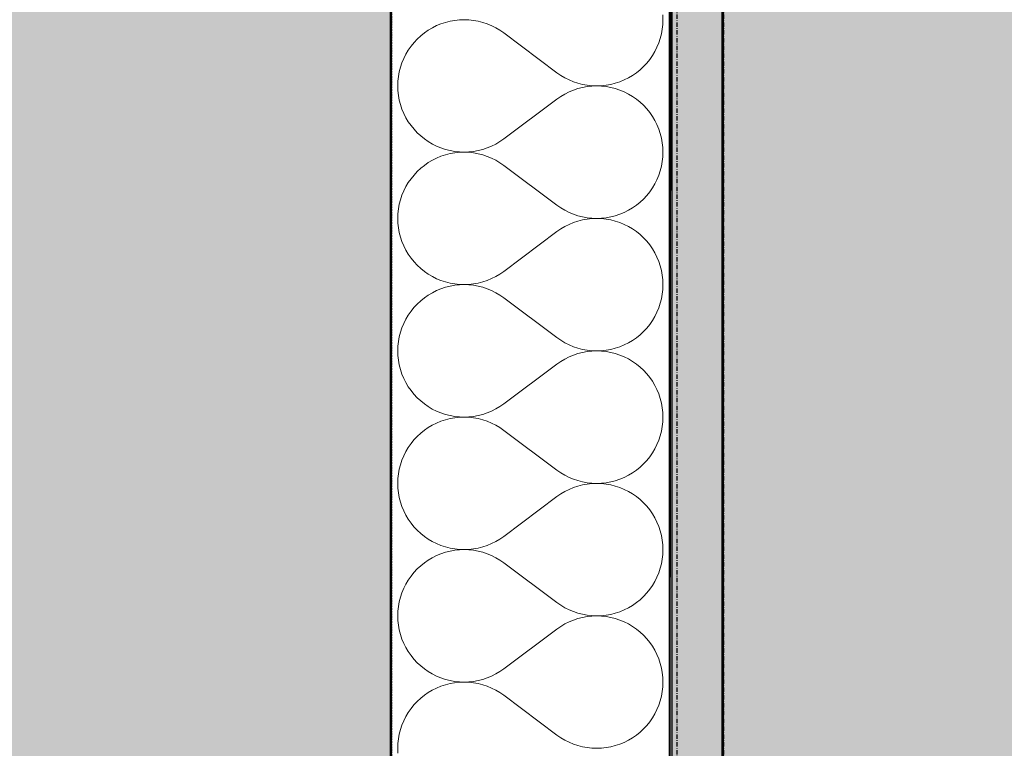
# Model space of a CAD drawing. Header units: millimetres. Extents: x -28761 to 4793, y -4271 to 20239.
# Tile 249 of 256: x -535 to 31, y 11733 to 12152. Entities that reach past the tile are written whole.
import ezdxf

# ---------------------------------------------------------------- set-up
doc = ezdxf.new("R2010")
doc.units = ezdxf.units.MM
doc.header["$MEASUREMENT"] = 0
for name, pattern in [('Wipeout_Contour', [1000, 0, -1000]), ('Čerchovaná M', [4.5, 2.5, -0.85, 0.3, -0.85]), ('čárkovaná 3', [1.5, 1, -0.5])]:
    doc.linetypes.add(name, pattern=pattern)
for name, color, linetype in [('5._POHLED ZÁPADNÍ_1_Konstrukce - nenosné', 7, 'Continuous'), ('5._POHLED ZÁPADNÍ_1_Konstrukce - nosné', 7, 'Continuous'), ('5._POHLED ZÁPADNÍ_1_Nové_Konstrukce - nenosné', 7, 'Continuous'), ('5._POHLED ZÁPADNÍ_1_Nové_Konstrukce - nosné', 7, 'Continuous'), ('5._POHLED ZÁPADNÍ_1_Nové_Situace - terén', 7, 'Continuous'), ('5._POHLED ZÁPADNÍ_1_Nové_Výplně - Povrchové', 7, 'Continuous'), ('5._POHLED ZÁPADNÍ_1_Nové_Výplně – Řezové', 7, 'Continuous'), ('5._POHLED ZÁPADNÍ_1_Výplně – Řezové', 7, 'Continuous')]:
    doc.layers.add(name, color=color, linetype=linetype)

# ---------------------------------------------------------------- blocks, each defined once
blk = doc.blocks.new('*X17', base_point=(-30186.65, -6515.26))
at = {"layer": '5._POHLED ZÁPADNÍ_1_Nové_Výplně – Řezové', "color": 21, "linetype": 'Continuous', "lineweight": 20, "true_color": 0xffaaaa}
for p, q in [((-165.4, 12152.38), (-165.5, 12155.1)), ((-295.5, 12148.95), (-297.93, 12147.74)), ((-292.98, 12149.99), (-295.5, 12148.95)), ((-290.4, 12150.85), (-292.98, 12149.99)), ((-287.77, 12151.52), (-290.4, 12150.85)), ((-285.09, 12152), (-287.77, 12151.52)), ((-282.38, 12152.29), (-285.09, 12152)), ((-279.66, 12152.39), (-282.38, 12152.29)), ((-276.94, 12152.29), (-279.66, 12152.39)), ((-274.24, 12152), (-276.94, 12152.29)), ((-271.56, 12151.51), (-274.24, 12152)), ((-268.93, 12150.84), (-271.56, 12151.51)), ((-266.35, 12149.97), (-268.93, 12150.84)), ((-263.83, 12148.93), (-266.35, 12149.97)), ((-261.4, 12147.71), (-263.83, 12148.93)), ((-165.79, 12146.96), (-165.5, 12149.67)), ((-165.5, 12149.67), (-165.4, 12152.38)), ((-302.51, 12144.8), (-304.63, 12143.09)), ((-300.27, 12146.35), (-302.51, 12144.8)), ((-297.93, 12147.74), (-300.27, 12146.35)), ((-259.06, 12146.32), (-261.4, 12147.71)), ((-256.83, 12144.77), (-259.06, 12146.32)), ((-226.36, 12121.91), (-256.83, 12144.77)), ((-166.95, 12141.65), (-166.27, 12144.28)), ((-166.27, 12144.28), (-165.79, 12146.96)), ((-308.47, 12139.25), (-310.18, 12137.13)), ((-306.62, 12141.24), (-308.47, 12139.25)), ((-304.63, 12143.09), (-306.62, 12141.24)), ((-168.85, 12136.55), (-167.81, 12139.07)), ((-167.81, 12139.07), (-166.95, 12141.65)), ((-313.12, 12132.56), (-314.34, 12130.12)), ((-311.73, 12134.9), (-313.12, 12132.56)), ((-310.18, 12137.13), (-311.73, 12134.9)), ((-171.45, 12131.78), (-170.07, 12134.12)), ((-170.07, 12134.12), (-168.85, 12136.55)), ((-315.38, 12127.61), (-316.24, 12125.03)), ((-314.34, 12130.12), (-315.38, 12127.61)), ((-176.57, 12125.44), (-174.71, 12127.43)), ((-174.71, 12127.43), (-173.01, 12129.55)), ((-173.01, 12129.55), (-171.45, 12131.78)), ((-316.91, 12122.39), (-317.4, 12119.72)), ((-316.24, 12125.03), (-316.91, 12122.39)), ((-226.36, 12121.91), (-224.12, 12120.36)), ((-182.92, 12120.33), (-180.68, 12121.88)), ((-180.68, 12121.88), (-178.56, 12123.59)), ((-178.56, 12123.59), (-176.57, 12125.44)), ((-317.69, 12117.01), (-317.78, 12114.29)), ((-317.4, 12119.72), (-317.69, 12117.01)), ((-224.12, 12120.36), (-221.78, 12118.97)), ((-221.78, 12118.97), (-219.35, 12117.75)), ((-219.35, 12117.75), (-216.84, 12116.7)), ((-216.84, 12116.7), (-214.26, 12115.84)), ((-214.26, 12115.84), (-211.62, 12115.17)), ((-211.62, 12115.17), (-208.95, 12114.68)), ((-198.1, 12114.68), (-195.42, 12115.16)), ((-195.42, 12115.16), (-192.78, 12115.83)), ((-192.78, 12115.83), (-190.2, 12116.69)), ((-190.2, 12116.69), (-187.69, 12117.73)), ((-187.69, 12117.73), (-185.26, 12118.94)), ((-185.26, 12118.94), (-182.92, 12120.33)), ((-317.78, 12114.29), (-317.69, 12111.57)), ((-317.69, 12111.57), (-317.4, 12108.87)), ((-221.78, 12109.62), (-224.12, 12108.23)), ((-219.35, 12110.84), (-221.78, 12109.62)), ((-216.84, 12111.88), (-219.35, 12110.84)), ((-214.26, 12112.74), (-216.84, 12111.88)), ((-211.62, 12113.41), (-214.26, 12112.74)), ((-208.95, 12113.9), (-211.62, 12113.41)), ((-208.95, 12114.68), (-206.24, 12114.39)), ((-206.24, 12114.19), (-208.95, 12113.9)), ((-206.24, 12114.39), (-203.52, 12114.29)), ((-203.52, 12114.29), (-206.24, 12114.19)), ((-203.52, 12114.29), (-200.8, 12114.39)), ((-200.8, 12114.2), (-203.52, 12114.29)), ((-200.8, 12114.39), (-198.1, 12114.68)), ((-198.1, 12113.91), (-200.8, 12114.2)), ((-195.42, 12113.42), (-198.1, 12113.91)), ((-192.78, 12112.75), (-195.42, 12113.42)), ((-190.2, 12111.89), (-192.78, 12112.75)), ((-187.69, 12110.85), (-190.2, 12111.89)), ((-185.26, 12109.64), (-187.69, 12110.85)), ((-182.92, 12108.25), (-185.26, 12109.64)), ((-317.4, 12108.87), (-316.91, 12106.19)), ((-316.91, 12106.19), (-316.24, 12103.56)), ((-226.36, 12106.67), (-256.83, 12083.82)), ((-224.12, 12108.23), (-226.36, 12106.67)), ((-180.68, 12106.7), (-182.92, 12108.25)), ((-178.56, 12104.99), (-180.68, 12106.7)), ((-176.57, 12103.14), (-178.56, 12104.99)), ((-316.24, 12103.56), (-315.38, 12100.98)), ((-315.38, 12100.98), (-314.34, 12098.46)), ((-314.34, 12098.46), (-313.12, 12096.03)), ((-174.72, 12101.15), (-176.57, 12103.14)), ((-173.01, 12099.03), (-174.72, 12101.15)), ((-171.46, 12096.8), (-173.01, 12099.03)), ((-313.12, 12096.03), (-311.73, 12093.69)), ((-311.73, 12093.69), (-310.18, 12091.46)), ((-170.07, 12094.46), (-171.46, 12096.8)), ((-168.85, 12092.03), (-170.07, 12094.46)), ((-310.18, 12091.46), (-308.47, 12089.34)), ((-308.47, 12089.34), (-306.62, 12087.35)), ((-306.62, 12087.35), (-304.63, 12085.49)), ((-167.81, 12089.51), (-168.85, 12092.03)), ((-166.95, 12086.93), (-167.81, 12089.51)), ((-166.28, 12084.3), (-166.95, 12086.93)), ((-304.63, 12085.49), (-302.51, 12083.79)), ((-302.51, 12083.79), (-300.27, 12082.24)), ((-300.27, 12082.24), (-297.93, 12080.85)), ((-261.4, 12080.87), (-259.07, 12082.26)), ((-259.07, 12082.26), (-256.83, 12083.82)), ((-165.79, 12081.62), (-166.28, 12084.3)), ((-165.5, 12078.91), (-165.79, 12081.62)), ((-297.93, 12080.85), (-295.5, 12079.63)), ((-295.5, 12079.63), (-292.98, 12078.59)), ((-292.98, 12078.59), (-290.4, 12077.73)), ((-290.4, 12077.73), (-287.77, 12077.06)), ((-287.77, 12077.06), (-285.09, 12076.58)), ((-285.09, 12075.81), (-287.77, 12075.33)), ((-285.09, 12076.58), (-282.38, 12076.29)), ((-282.38, 12076.1), (-285.09, 12075.81)), ((-282.38, 12076.29), (-279.67, 12076.2)), ((-279.67, 12076.2), (-282.38, 12076.1)), ((-279.67, 12076.2), (-276.95, 12076.3)), ((-276.95, 12076.1), (-279.67, 12076.2)), ((-276.95, 12076.3), (-274.24, 12076.59)), ((-274.24, 12075.81), (-276.95, 12076.1)), ((-274.24, 12076.59), (-271.56, 12077.07)), ((-271.56, 12075.32), (-274.24, 12075.81)), ((-271.56, 12077.07), (-268.93, 12077.75)), ((-268.93, 12077.75), (-266.35, 12078.61)), ((-266.35, 12078.61), (-263.84, 12079.65)), ((-263.84, 12079.65), (-261.4, 12080.87)), ((-165.4, 12076.19), (-165.5, 12078.91)), ((-165.5, 12073.48), (-165.4, 12076.19)), ((-300.27, 12070.16), (-302.51, 12068.61)), ((-297.93, 12071.55), (-300.27, 12070.16)), ((-295.5, 12072.76), (-297.93, 12071.55)), ((-292.99, 12073.8), (-295.5, 12072.76)), ((-290.4, 12074.66), (-292.99, 12073.8)), ((-287.77, 12075.33), (-290.4, 12074.66)), ((-268.93, 12074.65), (-271.56, 12075.32)), ((-266.35, 12073.78), (-268.93, 12074.65)), ((-263.84, 12072.74), (-266.35, 12073.78)), ((-261.4, 12071.52), (-263.84, 12072.74)), ((-259.07, 12070.13), (-261.4, 12071.52)), ((-256.83, 12068.58), (-259.07, 12070.13)), ((-166.28, 12068.09), (-165.79, 12070.77)), ((-165.79, 12070.77), (-165.5, 12073.48)), ((-306.62, 12065.05), (-308.47, 12063.06)), ((-304.63, 12066.9), (-306.62, 12065.05)), ((-302.51, 12068.61), (-304.63, 12066.9)), ((-226.36, 12045.72), (-256.83, 12068.58)), ((-167.81, 12062.88), (-166.95, 12065.46)), ((-166.95, 12065.46), (-166.28, 12068.09)), ((-311.73, 12058.71), (-313.12, 12056.37)), ((-310.18, 12060.94), (-311.73, 12058.71)), ((-308.47, 12063.06), (-310.18, 12060.94)), ((-170.07, 12057.93), (-168.85, 12060.36)), ((-168.85, 12060.36), (-167.81, 12062.88)), ((-314.34, 12053.93), (-315.38, 12051.42)), ((-313.12, 12056.37), (-314.34, 12053.93)), ((-174.72, 12051.24), (-173.01, 12053.36)), ((-173.01, 12053.36), (-171.46, 12055.59)), ((-171.46, 12055.59), (-170.07, 12057.93)), ((-316.24, 12048.84), (-316.91, 12046.2)), ((-315.38, 12051.42), (-316.24, 12048.84)), ((-180.68, 12045.69), (-178.56, 12047.4)), ((-178.56, 12047.4), (-176.57, 12049.25)), ((-176.57, 12049.25), (-174.72, 12051.24)), ((-317.4, 12043.53), (-317.69, 12040.82)), ((-316.91, 12046.2), (-317.4, 12043.53)), ((-226.36, 12045.72), (-224.12, 12044.17)), ((-224.12, 12044.17), (-221.79, 12042.78)), ((-221.79, 12042.78), (-219.35, 12041.56)), ((-219.35, 12041.56), (-216.84, 12040.51)), ((-190.2, 12040.5), (-187.69, 12041.53)), ((-187.69, 12041.53), (-185.26, 12042.75)), ((-185.26, 12042.75), (-182.92, 12044.14)), ((-182.92, 12044.14), (-180.68, 12045.69)), ((-317.69, 12040.82), (-317.79, 12038.1)), ((-317.79, 12038.1), (-317.69, 12035.38)), ((-216.84, 12040.51), (-214.26, 12039.65)), ((-214.26, 12036.55), (-216.84, 12035.69)), ((-214.26, 12039.65), (-211.63, 12038.98)), ((-211.63, 12037.22), (-214.26, 12036.55)), ((-208.95, 12037.71), (-211.63, 12037.22)), ((-211.63, 12038.98), (-208.95, 12038.49)), ((-208.95, 12038.49), (-206.24, 12038.2)), ((-206.24, 12038), (-208.95, 12037.71)), ((-206.24, 12038.2), (-203.52, 12038.1)), ((-203.52, 12038.1), (-206.24, 12038)), ((-203.52, 12038.1), (-200.81, 12038.2)), ((-200.81, 12038), (-203.52, 12038.1)), ((-200.81, 12038.2), (-198.1, 12038.48)), ((-198.1, 12037.72), (-200.81, 12038)), ((-198.1, 12038.48), (-195.42, 12038.97)), ((-195.42, 12037.23), (-198.1, 12037.72)), ((-195.42, 12038.97), (-192.79, 12039.64)), ((-192.79, 12036.56), (-195.42, 12037.23)), ((-192.79, 12039.64), (-190.2, 12040.5)), ((-190.2, 12035.7), (-192.79, 12036.56)), ((-317.69, 12035.38), (-317.4, 12032.68)), ((-317.4, 12032.68), (-316.91, 12030)), ((-226.36, 12030.48), (-256.83, 12007.63)), ((-224.12, 12032.04), (-226.36, 12030.48)), ((-221.79, 12033.43), (-224.12, 12032.04)), ((-219.35, 12034.64), (-221.79, 12033.43)), ((-216.84, 12035.69), (-219.35, 12034.64)), ((-187.69, 12034.66), (-190.2, 12035.7)), ((-185.26, 12033.45), (-187.69, 12034.66)), ((-182.92, 12032.06), (-185.26, 12033.45)), ((-180.68, 12030.51), (-182.92, 12032.06)), ((-178.56, 12028.8), (-180.68, 12030.51)), ((-316.91, 12030), (-316.24, 12027.37)), ((-316.24, 12027.37), (-315.38, 12024.78)), ((-315.38, 12024.78), (-314.34, 12022.27)), ((-176.57, 12026.95), (-178.56, 12028.8)), ((-174.72, 12024.96), (-176.57, 12026.95)), ((-173.01, 12022.84), (-174.72, 12024.96)), ((-314.34, 12022.27), (-313.12, 12019.84)), ((-313.12, 12019.84), (-311.73, 12017.5)), ((-171.46, 12020.61), (-173.01, 12022.84)), ((-170.07, 12018.27), (-171.46, 12020.61)), ((-311.73, 12017.5), (-310.18, 12015.27)), ((-310.18, 12015.27), (-308.47, 12013.15)), ((-308.47, 12013.15), (-306.62, 12011.16)), ((-168.85, 12015.84), (-170.07, 12018.27)), ((-167.81, 12013.32), (-168.85, 12015.84)), ((-166.95, 12010.74), (-167.81, 12013.32)), ((-306.62, 12011.16), (-304.63, 12009.3)), ((-304.63, 12009.3), (-302.51, 12007.6)), ((-302.51, 12007.6), (-300.27, 12006.05)), ((-259.07, 12006.07), (-256.83, 12007.63)), ((-166.28, 12008.1), (-166.95, 12010.74)), ((-165.79, 12005.43), (-166.28, 12008.1)), ((-300.27, 12006.05), (-297.93, 12004.66)), ((-297.93, 12004.66), (-295.5, 12003.44)), ((-295.5, 12003.44), (-292.99, 12002.4)), ((-292.99, 12002.4), (-290.41, 12001.54)), ((-268.93, 12001.56), (-266.35, 12002.42)), ((-266.35, 12002.42), (-263.84, 12003.46)), ((-263.84, 12003.46), (-261.41, 12004.68)), ((-261.41, 12004.68), (-259.07, 12006.07)), ((-165.5, 12002.72), (-165.79, 12005.43)), ((-165.41, 12000), (-165.5, 12002.72)), ((-295.5, 11996.57), (-297.93, 11995.36)), ((-292.99, 11997.61), (-295.5, 11996.57)), ((-290.41, 11998.47), (-292.99, 11997.61)), ((-290.41, 12001.54), (-287.77, 12000.87)), ((-287.77, 11999.14), (-290.41, 11998.47)), ((-287.77, 12000.87), (-285.09, 12000.39)), ((-285.09, 11999.62), (-287.77, 11999.14)), ((-285.09, 12000.39), (-282.39, 12000.1)), ((-282.39, 11999.91), (-285.09, 11999.62)), ((-282.39, 12000.1), (-279.67, 12000.01)), ((-279.67, 12000.01), (-282.39, 11999.91)), ((-279.67, 12000.01), (-276.95, 12000.11)), ((-276.95, 11999.91), (-279.67, 12000.01)), ((-276.95, 12000.11), (-274.24, 12000.4)), ((-274.24, 11999.61), (-276.95, 11999.91)), ((-274.24, 12000.4), (-271.57, 12000.88)), ((-271.57, 11999.13), (-274.24, 11999.61)), ((-271.57, 12000.88), (-268.93, 12001.56)), ((-268.93, 11998.46), (-271.57, 11999.13)), ((-266.35, 11997.59), (-268.93, 11998.46)), ((-263.84, 11996.55), (-266.35, 11997.59)), ((-261.41, 11995.33), (-263.84, 11996.55)), ((-165.79, 11994.58), (-165.5, 11997.29)), ((-165.5, 11997.29), (-165.41, 12000)), ((-304.63, 11990.71), (-306.62, 11988.86)), ((-302.51, 11992.42), (-304.63, 11990.71)), ((-300.27, 11993.97), (-302.51, 11992.42)), ((-297.93, 11995.36), (-300.27, 11993.97)), ((-259.07, 11993.94), (-261.41, 11995.33)), ((-256.83, 11992.39), (-259.07, 11993.94)), ((-226.36, 11969.53), (-256.83, 11992.39)), ((-166.95, 11989.27), (-166.28, 11991.9)), ((-166.28, 11991.9), (-165.79, 11994.58)), ((-308.48, 11986.87), (-310.18, 11984.75)), ((-306.62, 11988.86), (-308.48, 11986.87)), ((-168.85, 11984.17), (-167.81, 11986.69)), ((-167.81, 11986.69), (-166.95, 11989.27)), ((-313.12, 11980.18), (-314.34, 11977.74)), ((-311.73, 11982.52), (-313.12, 11980.18)), ((-310.18, 11984.75), (-311.73, 11982.52)), ((-173.01, 11977.17), (-171.46, 11979.4)), ((-171.46, 11979.4), (-170.07, 11981.74)), ((-170.07, 11981.74), (-168.85, 11984.17)), ((-315.38, 11975.23), (-316.24, 11972.65)), ((-314.34, 11977.74), (-315.38, 11975.23)), ((-176.57, 11973.06), (-174.72, 11975.05)), ((-174.72, 11975.05), (-173.01, 11977.17)), ((-316.92, 11970.01), (-317.4, 11967.34)), ((-316.24, 11972.65), (-316.92, 11970.01)), ((-226.36, 11969.53), (-224.13, 11967.98)), ((-224.13, 11967.98), (-221.79, 11966.59)), ((-185.26, 11966.56), (-182.92, 11967.95)), ((-182.92, 11967.95), (-180.68, 11969.5)), ((-180.68, 11969.5), (-178.56, 11971.21)), ((-178.56, 11971.21), (-176.57, 11973.06)), ((-317.69, 11964.63), (-317.79, 11961.91)), ((-317.4, 11967.34), (-317.69, 11964.63)), ((-221.79, 11966.59), (-219.36, 11965.37)), ((-219.36, 11965.37), (-216.84, 11964.32)), ((-216.84, 11964.32), (-214.26, 11963.46)), ((-214.26, 11963.46), (-211.63, 11962.79)), ((-211.63, 11962.79), (-208.95, 11962.3)), ((-208.95, 11962.3), (-206.25, 11962.01)), ((-200.81, 11962), (-198.1, 11962.29)), ((-198.1, 11962.29), (-195.42, 11962.78)), ((-195.42, 11962.78), (-192.79, 11963.45)), ((-192.79, 11963.45), (-190.21, 11964.3)), ((-190.21, 11964.3), (-187.69, 11965.34)), ((-187.69, 11965.34), (-185.26, 11966.56)), ((-317.79, 11961.91), (-317.69, 11959.19)), ((-317.69, 11959.19), (-317.4, 11956.49)), ((-221.79, 11957.23), (-224.13, 11955.84)), ((-219.36, 11958.45), (-221.79, 11957.23)), ((-216.84, 11959.5), (-219.36, 11958.45)), ((-214.26, 11960.36), (-216.84, 11959.5)), ((-211.63, 11961.03), (-214.26, 11960.36)), ((-208.95, 11961.52), (-211.63, 11961.03)), ((-206.25, 11961.81), (-208.95, 11961.52)), ((-206.25, 11962.01), (-203.53, 11961.91)), ((-203.53, 11961.91), (-206.25, 11961.81)), ((-203.53, 11961.91), (-200.81, 11962)), ((-200.81, 11961.81), (-203.53, 11961.91)), ((-198.1, 11961.52), (-200.81, 11961.81)), ((-195.42, 11961.04), (-198.1, 11961.52)), ((-192.79, 11960.37), (-195.42, 11961.04)), ((-190.21, 11959.51), (-192.79, 11960.37)), ((-187.69, 11958.47), (-190.21, 11959.51)), ((-185.26, 11957.26), (-187.69, 11958.47)), ((-182.92, 11955.87), (-185.26, 11957.26)), ((-317.4, 11956.49), (-316.92, 11953.81)), ((-316.92, 11953.81), (-316.24, 11951.18)), ((-316.24, 11951.18), (-315.38, 11948.59)), ((-226.36, 11954.29), (-256.84, 11931.43)), ((-224.13, 11955.84), (-226.36, 11954.29)), ((-180.68, 11954.32), (-182.92, 11955.87)), ((-178.57, 11952.61), (-180.68, 11954.32)), ((-176.57, 11950.76), (-178.57, 11952.61)), ((-315.38, 11948.59), (-314.34, 11946.08)), ((-314.34, 11946.08), (-313.12, 11943.65)), ((-174.72, 11948.77), (-176.57, 11950.76)), ((-173.01, 11946.65), (-174.72, 11948.77)), ((-171.46, 11944.42), (-173.01, 11946.65)), ((-313.12, 11943.65), (-311.74, 11941.31)), ((-311.74, 11941.31), (-310.18, 11939.07)), ((-170.07, 11942.08), (-171.46, 11944.42)), ((-168.85, 11939.64), (-170.07, 11942.08)), ((-167.81, 11937.13), (-168.85, 11939.64)), ((-310.18, 11939.07), (-308.48, 11936.96)), ((-308.48, 11936.96), (-306.62, 11934.97)), ((-306.62, 11934.97), (-304.63, 11933.11)), ((-166.95, 11934.55), (-167.81, 11937.13)), ((-166.28, 11931.91), (-166.95, 11934.55)), ((-304.63, 11933.11), (-302.51, 11931.41)), ((-302.51, 11931.41), (-300.28, 11929.86)), ((-300.28, 11929.86), (-297.94, 11928.47)), ((-297.94, 11928.47), (-295.5, 11927.25)), ((-263.84, 11927.27), (-261.41, 11928.49)), ((-261.41, 11928.49), (-259.07, 11929.88)), ((-259.07, 11929.88), (-256.84, 11931.43)), ((-165.8, 11929.24), (-166.28, 11931.91)), ((-165.5, 11926.53), (-165.8, 11929.24)), ((-295.5, 11927.25), (-292.99, 11926.21)), ((-292.99, 11926.21), (-290.41, 11925.35)), ((-290.41, 11925.35), (-287.77, 11924.68)), ((-287.77, 11922.95), (-290.41, 11922.28)), ((-287.77, 11924.68), (-285.09, 11924.2)), ((-285.09, 11923.43), (-287.77, 11922.95)), ((-285.09, 11924.2), (-282.39, 11923.91)), ((-282.39, 11923.72), (-285.09, 11923.43)), ((-282.39, 11923.91), (-279.67, 11923.82)), ((-279.67, 11923.82), (-282.39, 11923.72)), ((-279.67, 11923.82), (-276.95, 11923.92)), ((-276.95, 11923.72), (-279.67, 11923.82)), ((-276.95, 11923.92), (-274.25, 11924.21)), ((-274.25, 11923.42), (-276.95, 11923.72)), ((-274.25, 11924.21), (-271.57, 11924.69)), ((-271.57, 11922.94), (-274.25, 11923.42)), ((-271.57, 11924.69), (-268.93, 11925.37)), ((-268.93, 11922.26), (-271.57, 11922.94)), ((-268.93, 11925.37), (-266.35, 11926.23)), ((-266.35, 11926.23), (-263.84, 11927.27)), ((-165.41, 11923.81), (-165.5, 11926.53)), ((-165.5, 11921.09), (-165.41, 11923.81)), ((-300.28, 11917.78), (-302.51, 11916.23)), ((-297.94, 11919.16), (-300.28, 11917.78)), ((-295.5, 11920.38), (-297.94, 11919.16)), ((-292.99, 11921.42), (-295.5, 11920.38)), ((-290.41, 11922.28), (-292.99, 11921.42)), ((-266.35, 11921.4), (-268.93, 11922.26)), ((-263.84, 11920.36), (-266.35, 11921.4)), ((-261.41, 11919.14), (-263.84, 11920.36)), ((-259.07, 11917.75), (-261.41, 11919.14)), ((-256.84, 11916.2), (-259.07, 11917.75)), ((-166.28, 11915.71), (-165.8, 11918.39)), ((-165.8, 11918.39), (-165.5, 11921.09)), ((-306.62, 11912.67), (-308.48, 11910.68)), ((-304.63, 11914.52), (-306.62, 11912.67)), ((-302.51, 11916.23), (-304.63, 11914.52)), ((-226.36, 11893.34), (-256.84, 11916.2)), ((-167.81, 11910.5), (-166.95, 11913.08)), ((-166.95, 11913.08), (-166.28, 11915.71)), ((-311.74, 11906.33), (-313.13, 11903.99)), ((-310.18, 11908.56), (-311.74, 11906.33)), ((-308.48, 11910.68), (-310.18, 11908.56)), ((-170.07, 11905.55), (-168.85, 11907.98)), ((-168.85, 11907.98), (-167.81, 11910.5)), ((-314.34, 11901.55), (-315.39, 11899.04)), ((-313.13, 11903.99), (-314.34, 11901.55)), ((-174.72, 11898.86), (-173.01, 11900.98)), ((-173.01, 11900.98), (-171.46, 11903.21)), ((-171.46, 11903.21), (-170.07, 11905.55)), ((-316.24, 11896.46), (-316.92, 11893.82)), ((-315.39, 11899.04), (-316.24, 11896.46)), ((-180.69, 11893.31), (-178.57, 11895.01)), ((-178.57, 11895.01), (-176.57, 11896.87)), ((-176.57, 11896.87), (-174.72, 11898.86)), ((-317.4, 11891.15), (-317.69, 11888.44)), ((-316.92, 11893.82), (-317.4, 11891.15)), ((-226.36, 11893.34), (-224.13, 11891.79)), ((-224.13, 11891.79), (-221.79, 11890.39)), ((-221.79, 11890.39), (-219.36, 11889.18)), ((-219.36, 11889.18), (-216.84, 11888.13)), ((-190.21, 11888.11), (-187.69, 11889.15)), ((-187.69, 11889.15), (-185.26, 11890.37)), ((-185.26, 11890.37), (-182.92, 11891.76)), ((-182.92, 11891.76), (-180.69, 11893.31)), ((-317.69, 11888.44), (-317.79, 11885.72)), ((-317.79, 11885.72), (-317.69, 11883)), ((-317.69, 11883), (-317.4, 11880.3)), ((-216.84, 11883.31), (-219.36, 11882.26)), ((-216.84, 11888.13), (-214.26, 11887.27)), ((-214.26, 11884.17), (-216.84, 11883.31)), ((-214.26, 11887.27), (-211.63, 11886.6)), ((-211.63, 11884.84), (-214.26, 11884.17)), ((-211.63, 11886.6), (-208.95, 11886.11)), ((-208.95, 11885.33), (-211.63, 11884.84)), ((-208.95, 11886.11), (-206.25, 11885.82)), ((-206.25, 11885.62), (-208.95, 11885.33)), ((-206.25, 11885.82), (-203.53, 11885.72)), ((-203.53, 11885.72), (-206.25, 11885.62)), ((-203.53, 11885.72), (-200.81, 11885.81)), ((-200.81, 11885.62), (-203.53, 11885.72)), ((-200.81, 11885.81), (-198.1, 11886.1)), ((-198.1, 11885.33), (-200.81, 11885.62)), ((-198.1, 11886.1), (-195.43, 11886.59)), ((-195.43, 11884.85), (-198.1, 11885.33)), ((-195.43, 11886.59), (-192.79, 11887.26)), ((-192.79, 11884.18), (-195.43, 11884.85)), ((-192.79, 11887.26), (-190.21, 11888.11)), ((-190.21, 11883.32), (-192.79, 11884.18)), ((-187.69, 11882.28), (-190.21, 11883.32)), ((-317.4, 11880.3), (-316.92, 11877.62)), ((-316.92, 11877.62), (-316.25, 11874.98)), ((-226.36, 11878.1), (-256.84, 11855.24)), ((-224.13, 11879.65), (-226.36, 11878.1)), ((-221.79, 11881.04), (-224.13, 11879.65)), ((-219.36, 11882.26), (-221.79, 11881.04)), ((-185.26, 11881.07), (-187.69, 11882.28)), ((-182.92, 11879.68), (-185.26, 11881.07)), ((-180.69, 11878.13), (-182.92, 11879.68)), ((-178.57, 11876.42), (-180.69, 11878.13)), ((-316.25, 11874.98), (-315.39, 11872.4)), ((-315.39, 11872.4), (-314.34, 11869.89)), ((-176.58, 11874.57), (-178.57, 11876.42)), ((-174.72, 11872.58), (-176.58, 11874.57)), ((-173.01, 11870.46), (-174.72, 11872.58)), ((-314.34, 11869.89), (-313.13, 11867.46)), ((-313.13, 11867.46), (-311.74, 11865.12)), ((-171.46, 11868.23), (-173.01, 11870.46)), ((-170.07, 11865.89), (-171.46, 11868.23)), ((-311.74, 11865.12), (-310.19, 11862.88)), ((-310.19, 11862.88), (-308.48, 11860.77)), ((-308.48, 11860.77), (-306.62, 11858.78)), ((-168.85, 11863.45), (-170.07, 11865.89)), ((-167.81, 11860.94), (-168.85, 11863.45)), ((-166.95, 11858.36), (-167.81, 11860.94)), ((-306.62, 11858.78), (-304.63, 11856.92)), ((-304.63, 11856.92), (-302.51, 11855.22)), ((-302.51, 11855.22), (-300.28, 11853.67)), ((-259.07, 11853.69), (-256.84, 11855.24)), ((-166.28, 11855.72), (-166.95, 11858.36)), ((-165.8, 11853.05), (-166.28, 11855.72)), ((-300.28, 11853.67), (-297.94, 11852.28)), ((-297.94, 11852.28), (-295.5, 11851.06)), ((-295.5, 11851.06), (-292.99, 11850.02)), ((-292.99, 11850.02), (-290.41, 11849.16)), ((-290.41, 11849.16), (-287.77, 11848.49)), ((-271.57, 11848.5), (-268.93, 11849.18)), ((-268.93, 11849.18), (-266.35, 11850.04)), ((-266.35, 11850.04), (-263.84, 11851.08)), ((-263.84, 11851.08), (-261.41, 11852.3)), ((-261.41, 11852.3), (-259.07, 11853.69)), ((-165.51, 11850.34), (-165.8, 11853.05)), ((-165.41, 11847.62), (-165.51, 11850.34)), ((-295.5, 11844.19), (-297.94, 11842.97)), ((-292.99, 11845.23), (-295.5, 11844.19)), ((-290.41, 11846.09), (-292.99, 11845.23)), ((-287.77, 11846.76), (-290.41, 11846.09)), ((-287.77, 11848.49), (-285.09, 11848.01)), ((-285.09, 11847.24), (-287.77, 11846.76)), ((-285.09, 11848.01), (-282.39, 11847.72)), ((-282.39, 11847.53), (-285.09, 11847.24)), ((-282.39, 11847.72), (-279.67, 11847.63)), ((-279.67, 11847.63), (-282.39, 11847.53)), ((-279.67, 11847.63), (-276.95, 11847.72)), ((-276.95, 11847.53), (-279.67, 11847.63)), ((-276.95, 11847.72), (-274.25, 11848.02)), ((-274.25, 11847.23), (-276.95, 11847.53)), ((-274.25, 11848.02), (-271.57, 11848.5)), ((-271.57, 11846.75), (-274.25, 11847.23)), ((-268.93, 11846.07), (-271.57, 11846.75)), ((-266.35, 11845.21), (-268.93, 11846.07)), ((-263.84, 11844.17), (-266.35, 11845.21)), ((-261.41, 11842.95), (-263.84, 11844.17)), ((-165.8, 11842.2), (-165.51, 11844.9)), ((-165.51, 11844.9), (-165.41, 11847.62)), ((-304.63, 11838.33), (-306.62, 11836.48)), ((-302.51, 11840.04), (-304.63, 11838.33)), ((-300.28, 11841.59), (-302.51, 11840.04)), ((-297.94, 11842.97), (-300.28, 11841.59)), ((-259.07, 11841.56), (-261.41, 11842.95)), ((-256.84, 11840.01), (-259.07, 11841.56)), ((-226.36, 11817.15), (-256.84, 11840.01)), ((-166.95, 11836.89), (-166.28, 11839.52)), ((-166.28, 11839.52), (-165.8, 11842.2)), ((-310.19, 11832.37), (-311.74, 11830.13)), ((-308.48, 11834.49), (-310.19, 11832.37)), ((-306.62, 11836.48), (-308.48, 11834.49)), ((-168.86, 11831.79), (-167.81, 11834.3)), ((-167.81, 11834.3), (-166.95, 11836.89)), ((-313.13, 11827.8), (-314.35, 11825.36)), ((-311.74, 11830.13), (-313.13, 11827.8)), ((-173.01, 11824.79), (-171.46, 11827.02)), ((-171.46, 11827.02), (-170.07, 11829.36)), ((-170.07, 11829.36), (-168.86, 11831.79)), ((-315.39, 11822.85), (-316.25, 11820.27)), ((-314.35, 11825.36), (-315.39, 11822.85)), ((-176.58, 11820.68), (-174.72, 11822.67)), ((-174.72, 11822.67), (-173.01, 11824.79)), ((-316.92, 11817.63), (-317.4, 11814.96)), ((-316.25, 11820.27), (-316.92, 11817.63)), ((-226.36, 11817.15), (-224.13, 11815.59)), ((-224.13, 11815.59), (-221.79, 11814.2)), ((-185.26, 11814.18), (-182.92, 11815.57)), ((-182.92, 11815.57), (-180.69, 11817.12)), ((-180.69, 11817.12), (-178.57, 11818.82)), ((-178.57, 11818.82), (-176.58, 11820.68)), ((-317.69, 11812.25), (-317.79, 11809.53)), ((-317.79, 11809.53), (-317.69, 11806.81)), ((-317.4, 11814.96), (-317.69, 11812.25)), ((-221.79, 11814.2), (-219.36, 11812.98)), ((-219.36, 11812.98), (-216.85, 11811.94)), ((-216.85, 11811.94), (-214.27, 11811.08)), ((-214.27, 11811.08), (-211.63, 11810.41)), ((-211.63, 11810.41), (-208.95, 11809.92)), ((-208.95, 11809.92), (-206.25, 11809.63)), ((-206.25, 11809.43), (-208.95, 11809.14)), ((-206.25, 11809.63), (-203.53, 11809.53)), ((-203.53, 11809.53), (-206.25, 11809.43)), ((-203.53, 11809.53), (-200.81, 11809.62)), ((-200.81, 11809.43), (-203.53, 11809.53)), ((-200.81, 11809.62), (-198.11, 11809.91)), ((-198.11, 11809.14), (-200.81, 11809.43)), ((-198.11, 11809.91), (-195.43, 11810.39)), ((-195.43, 11810.39), (-192.79, 11811.07)), ((-192.79, 11811.07), (-190.21, 11811.92)), ((-190.21, 11811.92), (-187.7, 11812.96)), ((-187.7, 11812.96), (-185.26, 11814.18)), ((-317.69, 11806.81), (-317.4, 11804.11)), ((-317.4, 11804.11), (-316.92, 11801.43)), ((-221.79, 11804.85), (-224.13, 11803.46)), ((-219.36, 11806.07), (-221.79, 11804.85)), ((-216.85, 11807.12), (-219.36, 11806.07)), ((-214.27, 11807.98), (-216.85, 11807.12)), ((-211.63, 11808.65), (-214.27, 11807.98)), ((-208.95, 11809.14), (-211.63, 11808.65)), ((-195.43, 11808.66), (-198.11, 11809.14)), ((-192.79, 11807.99), (-195.43, 11808.66)), ((-190.21, 11807.13), (-192.79, 11807.99)), ((-187.7, 11806.09), (-190.21, 11807.13)), ((-185.26, 11804.88), (-187.7, 11806.09)), ((-182.92, 11803.49), (-185.26, 11804.88)), ((-316.92, 11801.43), (-316.25, 11798.79)), ((-316.25, 11798.79), (-315.39, 11796.21)), ((-226.36, 11801.91), (-256.84, 11779.05)), ((-224.13, 11803.46), (-226.36, 11801.91)), ((-180.69, 11801.94), (-182.92, 11803.49)), ((-178.57, 11800.23), (-180.69, 11801.94)), ((-176.58, 11798.38), (-178.57, 11800.23)), ((-174.72, 11796.39), (-176.58, 11798.38)), ((-315.39, 11796.21), (-314.35, 11793.7)), ((-314.35, 11793.7), (-313.13, 11791.27)), ((-173.02, 11794.27), (-174.72, 11796.39)), ((-171.46, 11792.04), (-173.02, 11794.27)), ((-313.13, 11791.27), (-311.74, 11788.93)), ((-311.74, 11788.93), (-310.19, 11786.69)), ((-170.07, 11789.7), (-171.46, 11792.04)), ((-168.86, 11787.26), (-170.07, 11789.7)), ((-167.81, 11784.75), (-168.86, 11787.26)), ((-310.19, 11786.69), (-308.48, 11784.58)), ((-308.48, 11784.58), (-306.63, 11782.59)), ((-306.63, 11782.59), (-304.63, 11780.73)), ((-166.96, 11782.17), (-167.81, 11784.75)), ((-166.28, 11779.53), (-166.96, 11782.17)), ((-304.63, 11780.73), (-302.51, 11779.03)), ((-302.51, 11779.03), (-300.28, 11777.47)), ((-300.28, 11777.47), (-297.94, 11776.09)), ((-297.94, 11776.09), (-295.51, 11774.87)), ((-263.84, 11774.89), (-261.41, 11776.11)), ((-261.41, 11776.11), (-259.07, 11777.5)), ((-259.07, 11777.5), (-256.84, 11779.05)), ((-165.8, 11776.86), (-166.28, 11779.53)), ((-165.51, 11774.15), (-165.8, 11776.86)), ((-295.51, 11774.87), (-292.99, 11773.83)), ((-292.99, 11773.83), (-290.41, 11772.97)), ((-290.41, 11769.9), (-292.99, 11769.04)), ((-290.41, 11772.97), (-287.77, 11772.3)), ((-287.77, 11770.57), (-290.41, 11769.9)), ((-287.77, 11772.3), (-285.1, 11771.82)), ((-285.1, 11771.05), (-287.77, 11770.57)), ((-285.1, 11771.82), (-282.39, 11771.53)), ((-282.39, 11771.34), (-285.1, 11771.05)), ((-282.39, 11771.53), (-279.67, 11771.44)), ((-279.67, 11771.44), (-282.39, 11771.34)), ((-279.67, 11771.44), (-276.95, 11771.53)), ((-276.95, 11771.34), (-279.67, 11771.44)), ((-276.95, 11771.53), (-274.25, 11771.83)), ((-274.25, 11771.04), (-276.95, 11771.34)), ((-274.25, 11771.83), (-271.57, 11772.31)), ((-271.57, 11770.56), (-274.25, 11771.04)), ((-271.57, 11772.31), (-268.94, 11772.99)), ((-268.94, 11769.88), (-271.57, 11770.56)), ((-268.94, 11772.99), (-266.36, 11773.85)), ((-266.36, 11769.02), (-268.94, 11769.88)), ((-266.36, 11773.85), (-263.84, 11774.89)), ((-165.41, 11771.43), (-165.51, 11774.15)), ((-165.51, 11768.71), (-165.41, 11771.43)), ((-300.28, 11765.4), (-302.52, 11763.85)), ((-297.94, 11766.78), (-300.28, 11765.4)), ((-295.51, 11768), (-297.94, 11766.78)), ((-292.99, 11769.04), (-295.51, 11768)), ((-263.84, 11767.98), (-266.36, 11769.02)), ((-261.41, 11766.76), (-263.84, 11767.98)), ((-259.07, 11765.37), (-261.41, 11766.76)), ((-256.84, 11763.82), (-259.07, 11765.37)), ((-166.28, 11763.33), (-165.8, 11766.01)), ((-165.8, 11766.01), (-165.51, 11768.71)), ((-306.63, 11760.29), (-308.48, 11758.3)), ((-304.63, 11762.14), (-306.63, 11760.29)), ((-302.52, 11763.85), (-304.63, 11762.14)), ((-226.36, 11740.96), (-256.84, 11763.82)), ((-167.82, 11758.11), (-166.96, 11760.7)), ((-166.96, 11760.7), (-166.28, 11763.33)), ((-311.74, 11753.94), (-313.13, 11751.6)), ((-310.19, 11756.18), (-311.74, 11753.94)), ((-308.48, 11758.3), (-310.19, 11756.18)), ((-171.46, 11750.83), (-170.08, 11753.17)), ((-170.08, 11753.17), (-168.86, 11755.6)), ((-168.86, 11755.6), (-167.82, 11758.11)), ((-314.35, 11749.17), (-315.39, 11746.66)), ((-313.13, 11751.6), (-314.35, 11749.17)), ((-174.72, 11746.48), (-173.02, 11748.6)), ((-173.02, 11748.6), (-171.46, 11750.83)), ((-316.25, 11744.08), (-316.92, 11741.44)), ((-315.39, 11746.66), (-316.25, 11744.08)), ((-180.69, 11740.93), (-178.57, 11742.63)), ((-178.57, 11742.63), (-176.58, 11744.49)), ((-176.58, 11744.49), (-174.72, 11746.48)), ((-317.7, 11736.06), (-317.79, 11733.34)), ((-317.4, 11738.76), (-317.7, 11736.06)), ((-316.92, 11741.44), (-317.4, 11738.76)), ((-226.36, 11740.96), (-224.13, 11739.4)), ((-224.13, 11739.4), (-221.79, 11738.01)), ((-221.79, 11738.01), (-219.36, 11736.79)), ((-219.36, 11736.79), (-216.85, 11735.75)), ((-190.21, 11735.73), (-187.7, 11736.77)), ((-187.7, 11736.77), (-185.26, 11737.99)), ((-185.26, 11737.99), (-182.92, 11739.38)), ((-182.92, 11739.38), (-180.69, 11740.93)), ((-317.79, 11733.34), (-317.7, 11730.62)), ((-216.85, 11735.75), (-214.27, 11734.89)), ((-214.27, 11734.89), (-211.63, 11734.21)), ((-211.63, 11734.21), (-208.96, 11733.73)), ((-208.96, 11733.73), (-206.25, 11733.44)), ((-206.25, 11733.44), (-203.53, 11733.34)), ((-203.53, 11733.34), (-200.81, 11733.43)), ((-200.81, 11733.43), (-198.11, 11733.72)), ((-198.11, 11733.72), (-195.43, 11734.2)), ((-195.43, 11734.2), (-192.79, 11734.88)), ((-192.79, 11734.88), (-190.21, 11735.73))]:
    blk.add_line(p, q, dxfattribs=at)

msp = doc.modelspace()

# ---------------------------------------------------------------- hatches: boundary and pattern name
at = {"layer": '5._POHLED ZÁPADNÍ_1_Nové_Výplně - Povrchové', "linetype": 'Continuous', "lineweight": 0, "true_color": 0xfed4d4}
for points in [[(-321.69, 8564.05), (948.31, 8564.05), (948.31, 13540.8), (-321.69, 13540.8)], [(-321.88, 8839.09), (948.31, 8839.09), (948.31, 12306.81), (-321.88, 12306.81)]]:
    msp.add_hatch(color=254, dxfattribs=at).paths.add_polyline_path(points)
at = {"layer": '5._POHLED ZÁPADNÍ_1_Výplně – Řezové', "linetype": 'Continuous', "lineweight": 13}
msp.add_hatch(color=254, dxfattribs=at).paths.add_polyline_path([(-821.69, 12460.11), (-821.69, 10972.27), (-701.69, 10972.27), (-321.69, 10972.27), (-321.69, 12460.11)])

# ---------------------------------------------------------------- linework, layer by layer
at = {"layer": '5._POHLED ZÁPADNÍ_1_Konstrukce - nosné', "color": 7, "linetype": 'Continuous', "lineweight": 50, "flags": 128}
msp.add_lwpolyline([(-321.69, 10972.27), (-321.69, 12460.11)], dxfattribs=at)
at = {"layer": '5._POHLED ZÁPADNÍ_1_Nové_Konstrukce - nenosné', "color": 1, "linetype": 'Continuous', "lineweight": 25}
msp.add_line((-159.84, 14214.63), (-161.69, 11214.63), dxfattribs=at)
at = {"layer": '5._POHLED ZÁPADNÍ_1_Nové_Konstrukce - nenosné', "color": 1, "linetype": 'Continuous', "lineweight": 25, "flags": 128}
for points in [[(-321.69, 8564.05), (948.31, 8564.05), (948.31, 13540.8), (-321.69, 13540.8)], [(-321.88, 8839.09), (948.31, 8839.09), (948.31, 12306.81), (-321.88, 12306.81)]]:
    msp.add_lwpolyline(points, close=True, dxfattribs=at)
at = {"layer": '5._POHLED ZÁPADNÍ_1_Nové_Konstrukce - nosné', "color": 1, "linetype": 'Čerchovaná M', "lineweight": 25}
for p, q in [((-130.77, 18117.85), (-130.77, 194.27)), ((-130.68, 18117.85), (-130.68, 194.27))]:
    msp.add_line(p, q, dxfattribs=at)
at = {"layer": '5._POHLED ZÁPADNÍ_1_Nové_Konstrukce - nosné', "color": 1, "linetype": 'Čerchovaná M', "lineweight": 25, "flags": 128}
for points in [[(-157.33, 18117.85), (-157.33, 194.27)], [(-130.59, 194.27), (-130.59, 18117.85)]]:
    msp.add_lwpolyline(points, dxfattribs=at)
at = {"layer": '5._POHLED ZÁPADNÍ_1_Nové_Situace - terén', "color": 1, "linetype": 'Continuous', "lineweight": 25}
msp.add_line((-131.53, 13952.35), (-131.53, 10997.25), dxfattribs=at)

# ---------------------------------------------------------------- next in the draw order: wipeouts: each hides what was drawn before it
at = {"color": 254, "linetype": 'Wipeout_Contour', "lineweight": 0, "ltscale": 59578.283116}
msp.add_wipeout([(-321.62, 10972.27), (-161.62, 10972.26), (-161.58, 12539.44), (-311.58, 12539.44), (-321.58, 12539.44)], dxfattribs=at).dxf.layer = '5._POHLED ZÁPADNÍ_1_Nové_Výplně – Řezové'

# ---------------------------------------------------------------- next in the draw order: linework, layer by layer
at = {"layer": '5._POHLED ZÁPADNÍ_1_Konstrukce - nenosné', "color": 7, "linetype": 'čárkovaná 3', "lineweight": 35}
msp.add_line((-321.45, 349.97), (-321.45, 17970.06), dxfattribs=at)
at = {"layer": '5._POHLED ZÁPADNÍ_1_Nové_Konstrukce - nosné', "color": 1, "linetype": 'Continuous', "lineweight": 25, "flags": 128}
for points in [[(-321.58, 12539.44), (-321.62, 10972.27)], [(-161.62, 10972.26), (-161.58, 12539.44)]]:
    msp.add_lwpolyline(points, dxfattribs=at)
at = {"layer": '5._POHLED ZÁPADNÍ_1_Nové_Situace - terén', "color": 1, "linetype": 'Continuous', "lineweight": 25}
msp.add_line((-160.03, 10997.25), (-160.03, 13952.35), dxfattribs=at)

# ---------------------------------------------------------------- next in the draw order: block references
at = {"layer": '5._POHLED ZÁPADNÍ_1_Konstrukce - nenosné', "color": 9, "linetype": 'Continuous', "lineweight": 13}
msp.add_blockref('*X17', (-30186.65, -6515.26), dxfattribs=at)

doc.saveas('drawing.dxf')
